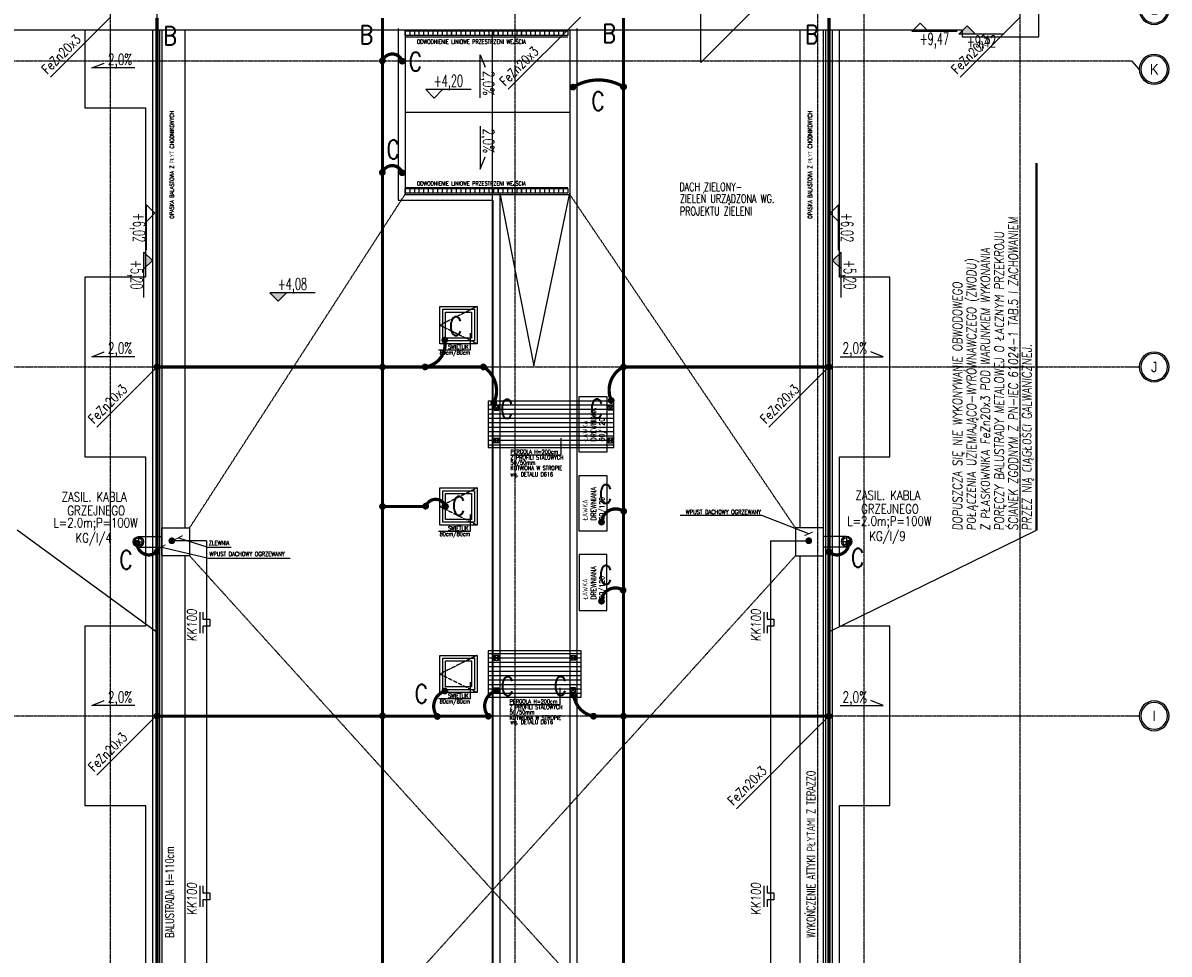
# Model space of a CAD drawing. Extents: x 3880 to 129921, y -116796 to -57711.
# Tile 34 of 110: x 16207 to 18670, y -99823 to -97822. Entities that reach past the tile are written whole.
import ezdxf
from ezdxf.enums import TextEntityAlignment as Align

# ---------------------------------------------------------------- set-up
doc = ezdxf.new("R2010")
doc.units = 0
doc.header["$LTSCALE"] = 2
for name, pattern in [('CENTER', [2, 1.25, -0.25, 0.25, -0.25]), ('DASHED', [0.75, 0.5, -0.25]), ('DASHED2', [0.375, 0.25, -0.125]), ('DIVIDE2', [0.625, 0.25, -0.125, 0, -0.125, 0, -0.125])]:
    doc.linetypes.add(name, pattern=pattern)
doc.layers.get('0').update_dxf_attribs({"color": 101, "linetype": 'CONTINUOUS'})
for name, color, linetype in [('E35', 6, 'CONTINUOUS'), ('E50', 3, 'CONTINUOUS'), ('Ele-balustrada', 114, 'CONTINUOUS'), ('Ins-kan', 54, 'CONTINUOUS'), ('Ins-wod', 152, 'CONTINUOUS'), ('Opis-rzedne', 52, 'CONTINUOUS'), ('Opis-spadki', 61, 'CONTINUOUS'), ('Os-osie glowne', 1, 'CENTER'), ('Os-osie-opis', 2, 'CONTINUOUS'), ('Sc-metal', 141, 'CONTINUOUS'), ('Sch-opis', 51, 'CONTINUOUS'), ('W-idok', 9, 'CONTINUOUS'), ('W-idok nad', 5, 'DASHED2'), ('Wyp-meble', 155, 'CONTINUOUS')]:
    doc.layers.add(name, color=color, linetype=linetype)
doc.styles.add('dwg_opis duży', font='ARIAL.TTF', dxfattribs={"width": 0.9})
doc.styles.add('dwg_opis podstawowy', font='romans.shx', dxfattribs={"width": 0.9})
doc.styles.add('ROMANS', font='romans', dxfattribs={"width": 0.85})
doc.dimstyles.new('CHMIELNA', dxfattribs={"dimscale": 3.5, "dimtxt": 4, "dimasz": 1.5, "dimexe": 3, "dimexo": 0, "dimgap": 1, "dimtad": 1, "dimdec": 1, "dimrnd": 0.5, "dimzin": 12, "dimdsep": 46, "dimtxsty": 'ROMANS', "dimblk": 'DIMTICK', "dimcen": 0.09, "dimse1": 1, "dimse2": 1, "dimclrd": 143, "dimclrt": 53, "dimadec": 0, "dimazin": 0, "dimtfac": 1, "dimtdec": 1, "dimtix": 1, "dimtmove": 2, "dimatfit": 2, "dimldrblk": 'ARCHTICK', "dimfxl": 0, "dimtolj": 1, "dimtzin": 0, "dimarcsym": 0})

# ---------------------------------------------------------------- blocks, each defined once
blk = doc.blocks.new('SPADKI')
at = {"ltscale": 25}
blk.add_lwpolyline([(0, 0), (0, -70), (-8, -50), (-8, -50)], dxfattribs=at)
at = {"ltscale": 25, "style": 'ROMANS', "width": 0.7}
blk.add_attdef('SP%', text='', height=18, rotation=90, dxfattribs=at).set_placement((-4.9, -24), align=Align.CENTER)
blk = doc.blocks.new('odwodnienie-liniowe2_mb')
at = {"ltscale": 25}
for p, q in [((0, 7.5), (100, 7.5)), ((10, 5), (10, -5)), ((20, 5), (20, -5)), ((30, 5), (30, -5)), ((40, 5), (40, -5)), ((50, 5), (50, -5)), ((60, 5), (60, -5)), ((70, 5), (70, -5)), ((80, 5), (80, -5)), ((90, 5), (90, -5)), ((0, -7.5), (100, -7.5))]:
    blk.add_line(p, q, dxfattribs=at)
blk.add_lwpolyline([(0, 5), (100, 5), (100, -5), (0, -5)], close=True, dxfattribs=at)
blk = doc.blocks.new('dwg_kota arch 50')
blk.add_lwpolyline([(39.75, 9), (-9, 9), (0, 0), (9, 9)])
at = {"style": 'dwg_opis podstawowy', "width": 0.6}
blk.add_attdef('KOTA_ARCH', text='', height=12.75, dxfattribs=at).set_placement((15.375, 8.25), align=Align.BOTTOM_CENTER)
blk = doc.blocks.new('dwg_kota kons 50')
blk.add_hatch(color=256).paths.add_polyline_path([(9, 9), (-9, 9), (0, 0)])
blk.add_lwpolyline([(39.75, 9), (-9, 9), (0, 0), (9, 9)])
at = {"style": 'dwg_opis podstawowy', "width": 0.6}
blk.add_attdef('KOTA_KONS', text='', height=12.75, dxfattribs=at).set_placement((15.375, 8.25), align=Align.BOTTOM_CENTER)
blk = doc.blocks.new('DIMTICK')
for p, q in [((-1, 0), (1, 0)), ((0, 1), (0, -1))]:
    blk.add_line(p, q)
at = {"const_width": 0.141}
blk.add_lwpolyline([(0.71, 0.71), (-0.71, -0.71)], dxfattribs=at)
blk = doc.blocks.new('_kdjkgjksjhgkfhh')
for p, q in [((-11.2, 0), (11.2, 0)), ((0, 11.2), (0, -11.2))]:
    blk.add_line(p, q)
for radius in [11.3, 8.25]:
    blk.add_circle((0, 0), radius)
blk = doc.blocks.new('_opis_osi')
blk.add_hatch(color=256).paths.add_polyline_path([(32, -32), (28.8, -32, -1), (-28.8, -32), (-32, -32, 1)])
for radius in [32, 28.8]:
    blk.add_circle((0, -32), radius)
at = {"style": 'dwg_opis duży', "width": 0.9}
blk.add_attdef('AXNAMEV', text='', height=22.4, rotation=90, dxfattribs=at).set_placement((0, -32), align=Align.MIDDLE_CENTER)
blk = doc.blocks.new('A$C396C56EA')
at = {"layer": 'E35'}
for p, q in [((0, 0), (45, 0)), ((0, -6.9), (15, -6.9)), ((15, -6.9), (15, -21.9)), ((15, -21.9), (30, -21.9)), ((30, -21.9), (30, -6.9)), ((30, -6.9), (45, -6.9))]:
    blk.add_line(p, q, dxfattribs=at)

msp = doc.modelspace()

# ---------------------------------------------------------------- hatches: boundary and pattern name
at = {"layer": 'W-idok'}
h = msp.add_hatch(dxfattribs=at)
h.set_pattern_fill('ANSI31', color=256, scale=3, angle=135, style=0)
h.set_pattern_definition([(180, (-38462.875, 626.758), (-2e-15, -9.525), [])])
h.paths.add_polyline_path([(17216.673, -98684.544), (17206.673, -98684.544), (17206.673, -98734.544), (17216.673, -98734.544)])
h.paths.add_polyline_path([(17216.673, -98634.544), (17206.673, -98634.544), (17206.673, -98684.544), (17216.673, -98684.544)])
h.paths.add_polyline_path([(17231.673, -98634.544), (17216.673, -98634.544), (17216.673, -98684.544), (17231.673, -98684.544)])
h.paths.add_polyline_path([(17231.673, -98684.544), (17216.673, -98684.544), (17216.673, -98734.544), (17231.673, -98734.544)])
h.paths.add_polyline_path([(17264.673, -98684.544), (17231.673, -98684.544), (17231.673, -98734.544), (17264.673, -98734.544)])
h.paths.add_polyline_path([(17264.673, -98634.544), (17231.673, -98634.544), (17231.673, -98684.544), (17264.673, -98684.544)])
h.paths.add_polyline_path([(17381.673, -98634.544), (17264.673, -98634.544), (17264.673, -98684.544), (17381.673, -98684.544)])
h.paths.add_polyline_path([(17381.673, -98684.544), (17264.673, -98684.544), (17264.673, -98734.544), (17381.673, -98734.544)])
h.paths.add_polyline_path([(17396.673, -98684.544), (17381.673, -98684.544), (17381.673, -98734.544), (17396.673, -98734.544)])
h.paths.add_polyline_path([(17396.673, -98634.544), (17381.673, -98634.544), (17381.673, -98684.544), (17396.673, -98684.544)])
h.paths.add_polyline_path([(17406.673, -98634.544), (17396.673, -98634.544), (17396.673, -98684.544), (17406.673, -98684.544)])
h.paths.add_polyline_path([(17406.673, -98684.544), (17396.673, -98684.544), (17396.673, -98734.544), (17406.673, -98734.544)])
h.paths.add_polyline_path([(17466.673, -98634.544), (17406.673, -98634.544), (17406.673, -98684.544), (17466.673, -98684.544)])
h.paths.add_polyline_path([(17466.673, -98684.544), (17406.673, -98684.544), (17406.673, -98734.544), (17466.673, -98734.544)])
h.paths.add_polyline_path([(17476.673, -98684.544), (17466.673, -98684.544), (17466.673, -98734.544), (17476.673, -98734.544)])
h.paths.add_polyline_path([(17476.673, -98634.544), (17466.673, -98634.544), (17466.673, -98684.544), (17476.673, -98684.544)])
h.paths.add_polyline_path([(17411.593, -98724.154), (17411.593, -98645.314), (17469.45, -98645.314), (17469.45, -98724.154)], flags=9)
h = msp.add_hatch(dxfattribs=at)
h.set_pattern_fill('ANSI31', color=256, scale=3, angle=135, style=0)
h.set_pattern_definition([(180, (-38463.156, 930.781), (-2e-15, -9.525), [])])
h.paths.add_polyline_path([(17206.673, -99171.302), (17206.673, -99271.302), (17406.391, -99271.302), (17406.391, -99171.302)])

# ---------------------------------------------------------------- linework, layer by layer
at = {"layer": 'E35'}
for p, q in [((17663.092, -97906.49), (17663.092, -96650.948)), ((17974.802, -97594.78), (17663.092, -97906.49)), ((16265.505, -97938.648), (16394.673, -97809.48)), ((16265.505, -97938.648), (16394.673, -97809.48)), ((17249.622, -97964.358), (17404.5, -97809.48)), ((17249.622, -97964.358), (17404.5, -97809.48)), ((18220.505, -97938.648), (18349.673, -97809.48)), ((18220.505, -97938.648), (18349.673, -97809.48)), ((16365.505, -98690.47), (16494.673, -98561.302)), ((16365.505, -98690.47), (16494.673, -98561.302)), ((17809.648, -98690.47), (17938.816, -98561.302)), ((17809.648, -98690.47), (17938.816, -98561.302)), ((16492.673, -99130.901), (16194.284, -98911.92)), ((17938.816, -99130.901), (18384.404, -98911.92)), ((16365.505, -99438.648), (16494.673, -99309.48)), ((16365.505, -99438.648), (16494.673, -99309.48)), ((17739.806, -99511.126), (17938.816, -99312.117)), ((17739.806, -99511.126), (17938.816, -99312.117))]:
    msp.add_line(p, q, dxfattribs=at)
at = {"layer": 'E35', "lineweight": 40}
msp.add_line((18384.404, -98911.92), (18384.404, -98123.551), dxfattribs=at)
at = {"layer": 'E50'}
for p, q in [((16600.826, -98935.027), (16526.006, -98935.027)), ((16600.826, -98935.027), (16600.826, -101835.857)), ((17813.075, -98935.027), (17813.075, -101835.857)), ((17813.075, -98935.027), (17895.381, -98935.027))]:
    msp.add_line(p, q, dxfattribs=at)
at = {"layer": 'E50', "linetype": 'DIVIDE2', "ltscale": 70, "const_width": 7}
for points in [[(16494.673, -97811.302), (16494.673, -101561.302)], [(17938.816, -97811.302), (17938.816, -101801.148)]]:
    msp.add_lwpolyline(points, dxfattribs=at)
at = {"layer": 'E50', "const_width": 7}
for points in [[(16979.261, -97811.302), (16979.261, -102331.302)], [(17497.191, -97811.302), (17497.191, -102333.302)], [(16494.673, -98561.302), (16979.261, -98561.302)], [(17196.617, -98561.302), (16979.261, -98561.302)], [(17493.441, -98561.302), (17938.816, -98561.302)], [(17072.171, -98861.302), (16979.261, -98861.302)], [(16494.673, -99312.117), (17206.728, -99312.117)], [(17433.199, -99312.117), (17938.816, -99312.117)]]:
    msp.add_lwpolyline(points, dxfattribs=at)
for points in [[(17021.532, -97903.974, 0.71386373), (16979.261, -97903.302, 2.21832926)], [(17388.798, -97959.778, -0.27841691), (17497.191, -97959.106, -2.21832926)], [(17021.532, -98143.955, 0.71386373), (16979.261, -98143.283, 2.21832926)], [(17113.067, -98503.634, -0.42391145), (17071.267, -98561.264, -2.21832926)], [(17218.49, -98638.632, 0.37578024), (17196.676, -98561.34, 2.21832926)], [(17470.869, -98633.475, -0.39380838), (17496.742, -98561.34, -2.21832926)], [(17114.673, -98861.302, 0.71386373), (17072.402, -98860.63, 2.21832926)], [(17449.942, -98894.814, -0.57292309), (17497.191, -98871.527, -2.21832926)], [(16451.953, -98940.232, 0.65422817), (16494.223, -98958.702, 2.21832926)], [(17981.086, -98940.232, -0.65422817), (17938.816, -98958.702, -2.21832926)], [(17449.942, -99064.814, -0.58394194), (17495.941, -99041.253, -2.21832926)], [(17097.211, -99312.706, -0.53312622), (17113.088, -99258.37, -2.21832926)], [(17206.728, -99312.117, -0.53312622), (17222.605, -99257.781, -2.21832926)], [(17390.449, -99267.501, 0.32196482), (17432.249, -99312.156, -2.21832926)]]:
    msp.add_lwpolyline(points, format="xyb", dxfattribs=at)
for points in [[(16978.812, -97907.014, -1), (16978.812, -97899.514, -1)], [(17021.532, -97907.724, 1), (17021.532, -97900.224, 1)], [(17388.798, -97963.528, -1), (17388.798, -97956.028, -1)], [(17496.742, -97962.818, -1), (17496.742, -97955.318, -1)], [(17497.641, -97962.818, 1), (17497.641, -97955.318, 1)], [(16978.812, -98146.995, -1), (16978.812, -98139.495, -1)], [(17021.532, -98147.705, 1), (17021.532, -98140.205, 1)], [(17113.067, -98499.884, -1), (17113.067, -98507.384, -1)], [(16490.923, -98561.302, -1), (16498.423, -98561.302, -1)], [(16975.511, -98561.302, -1), (16983.011, -98561.302, -1)], [(17070.818, -98557.552, 1), (17070.818, -98565.052, 1)], [(17196.226, -98565.052, -1), (17196.226, -98557.552, -1)], [(17493.441, -98561.302, -1), (17500.941, -98561.302, -1)], [(17497.191, -98565.052, 1), (17497.191, -98557.552, 1)], [(17935.066, -98561.302, -1), (17942.566, -98561.302, -1)], [(17218.49, -98642.382, 1), (17218.49, -98634.882, 1)], [(17470.869, -98637.225, -1), (17470.869, -98629.725, -1)], [(16979.261, -98865.052, -1), (16979.261, -98857.552, -1)], [(16975.511, -98861.302, -1), (16983.011, -98861.302, -1)], [(17071.953, -98864.342, -1), (17071.953, -98856.842, -1)], [(17114.673, -98865.052, 1), (17114.673, -98857.552, 1)], [(17497.641, -98875.239, 1), (17497.641, -98867.739, 1)], [(17449.942, -98898.564, -1), (17449.942, -98891.064, -1)], [(16451.953, -98943.982, -1), (16451.953, -98936.482, -1)], [(17891.631, -98935.027, -1), (17899.131, -98935.027, -1)], [(17981.086, -98943.982, 1), (17981.086, -98936.482, 1)], [(16494.673, -98962.413, 1), (16494.673, -98954.913, 1)], [(17938.366, -98962.413, -1), (17938.366, -98954.913, -1)], [(17496.391, -99044.965, 1), (17496.391, -99037.465, 1)], [(17449.942, -99068.564, -1), (17449.942, -99061.064, -1)], [(17116.265, -99260.34, 1), (17110.412, -99255.651, 1)], [(17225.783, -99259.751, 1), (17219.93, -99255.062, 1)], [(17390.449, -99271.251, -1), (17390.449, -99263.751, -1)], [(16979.261, -99315.052, -1), (16979.261, -99307.552, -1)], [(17100.137, -99315.051, -1), (17094.284, -99310.361, -1)], [(17209.655, -99314.462, -1), (17203.802, -99309.772, -1)], [(17432.698, -99315.867, 1), (17432.698, -99308.367, 1)], [(17493.441, -99312.117, -1), (17500.941, -99312.117, -1)]]:
    msp.add_lwpolyline(points, format="xyb", close=True, dxfattribs=at)
at = {"layer": 'E50', "ltscale": 15, "const_width": 7}
for points in [[(16526.597, -98938.776, 1), (16526.415, -98931.279, 1)], [(16494.764, -99315.051, 1), (16494.582, -99307.553, 1)], [(17938.907, -99315.866, 1), (17938.725, -99308.368, 1)]]:
    msp.add_lwpolyline(points, format="xyb", close=True, dxfattribs=at)
at = {"layer": 'Ele-balustrada'}
for points in [[(15067.173, -101563.302), (16496.673, -101563.302), (16496.673, -97836.302)], [(15071.173, -101559.302), (16492.673, -101559.302), (16492.673, -97836.302)]]:
    msp.add_lwpolyline(points, dxfattribs=at)
at = {"layer": 'Os-osie glowne'}
for points in [[(16394.673, -102606.302), (16394.673, -96629.302)], [(16494.673, -102606.302), (16494.673, -96629.302)], [(17264.673, -102606.302), (17264.673, -96629.302)], [(17914.673, -102606.302), (17914.673, -96629.302)], [(18014.673, -102606.302), (18014.673, -96629.302)], [(18349.673, -102606.302), (18349.673, -96629.302)], [(6322.673, -97903.302), (18589.673, -97903.302)], [(6322.673, -98561.302), (18589.673, -98561.302)], [(6322.673, -99311.302), (18589.673, -99311.302)]]:
    msp.add_lwpolyline(points, dxfattribs=at)
at = {"layer": 'Os-osie-opis'}
for points in [[(18605.673, -97921.462), (18589.673, -97903.302)], [(18589.673, -98561.302), (18605.673, -98561.302)], [(18589.673, -99311.302), (18605.673, -99311.302)]]:
    msp.add_lwpolyline(points, dxfattribs=at)
at = {"layer": 'Sc-metal'}
for points in [[(17219.173, -98644.544), (17219.173, -98654.544), (17229.173, -98654.544), (17229.173, -98644.544)], [(17474.173, -98644.544), (17474.173, -98654.544), (17464.173, -98654.544), (17464.173, -98644.544)], [(17219.173, -98724.544), (17219.173, -98714.544), (17229.173, -98714.544), (17229.173, -98724.544)], [(17474.173, -98724.544), (17474.173, -98714.544), (17464.173, -98714.544), (17464.173, -98724.544)], [(17219.173, -99181.302), (17219.173, -99191.302), (17229.173, -99191.302), (17229.173, -99181.302)], [(17393.891, -99181.302), (17393.891, -99191.302), (17383.891, -99191.302), (17383.891, -99181.302)], [(17219.173, -99261.302), (17219.173, -99251.302), (17229.173, -99251.302), (17229.173, -99261.302)], [(17393.891, -99261.302), (17393.891, -99251.302), (17383.891, -99251.302), (17383.891, -99261.302)]]:
    msp.add_lwpolyline(points, close=True, dxfattribs=at)
for points in [[(17219.173, -98644.544), (17229.173, -98654.544)], [(17229.173, -98644.544), (17219.173, -98654.544)], [(17474.173, -98644.544), (17464.173, -98654.544)], [(17464.173, -98644.544), (17474.173, -98654.544)], [(17219.173, -98724.544), (17229.173, -98714.544)], [(17229.173, -98724.544), (17219.173, -98714.544)], [(17474.173, -98724.544), (17464.173, -98714.544)], [(17464.173, -98724.544), (17474.173, -98714.544)], [(17219.173, -99181.302), (17229.173, -99191.302)], [(17229.173, -99181.302), (17219.173, -99191.302)], [(17393.891, -99181.302), (17383.891, -99191.302)], [(17383.891, -99181.302), (17393.891, -99191.302)], [(17219.173, -99261.302), (17229.173, -99251.302)], [(17229.173, -99261.302), (17219.173, -99251.302)], [(17393.891, -99261.302), (17383.891, -99251.302)], [(17383.891, -99261.302), (17393.891, -99251.302)]]:
    msp.add_lwpolyline(points, dxfattribs=at)
at = {"layer": 'Sch-opis'}
for points in [[(17099.377, -98524.378), (17168.114, -98524.378), (17168.114, -98488.736)], [(17254.142, -98749.924), (17363.114, -98749.924), (17363.114, -98714.282)], [(17099.377, -98914.378), (17168.114, -98914.378), (17168.114, -98878.736)], [(17099.377, -99274.378), (17168.114, -99274.378), (17168.114, -99238.736)], [(17252.142, -99286.683), (17361.114, -99286.683), (17361.114, -99251.04)]]:
    msp.add_lwpolyline(points, dxfattribs=at)
at = {"layer": 'W-idok'}
for p, q in [((18389.673, -97851.302), (18389.673, -97021.302)), ((9257.173, -97836.302), (18224.673, -97836.302)), ((16339.673, -97836.302), (16339.673, -98004.302)), ((16484.673, -97836.302), (16484.673, -101551.302)), ((16499.673, -97836.302), (16499.673, -101566.302)), ((16504.673, -97836.302), (16504.673, -101571.302)), ((16554.673, -97836.302), (16554.673, -98907.302)), ((17876.673, -98907.302), (17876.673, -97836.302)), ((17926.673, -101789.302), (17926.673, -97836.302)), ((17931.673, -101794.302), (17931.673, -97836.302)), ((17946.673, -101809.302), (17946.673, -97836.302)), ((17961.673, -98368.302), (17961.673, -97836.302)), ((18224.673, -97836.302), (18224.673, -97851.302)), ((18224.673, -97851.302), (18389.673, -97851.302)), ((16339.673, -98004.302), (16469.673, -98004.302)), ((16469.673, -98004.302), (16469.673, -98368.302)), ((17027.673, -98190.302), (17381.673, -98190.302)), ((16469.673, -98368.302), (16339.673, -98368.302)), ((16339.673, -98368.302), (16339.673, -98754.302)), ((18069.673, -98368.302), (17961.673, -98368.302)), ((18069.673, -98754.302), (18069.673, -98368.302)), ((16339.673, -98754.302), (16469.673, -98754.302)), ((16469.673, -98754.302), (16469.673, -99118.302)), ((17961.673, -99118.302), (17961.673, -98754.302)), ((17961.673, -98754.302), (18069.673, -98754.302)), ((16554.673, -98967.302), (16554.673, -100406.302)), ((17876.673, -100406.302), (17876.673, -98967.302)), ((16469.673, -99118.302), (16339.673, -99118.302)), ((16339.673, -99118.302), (16339.673, -99504.302)), ((18069.673, -99118.302), (17961.673, -99118.302)), ((18069.673, -99504.302), (18069.673, -99118.302)), ((16339.673, -99504.302), (16469.673, -99504.302)), ((16469.673, -99504.302), (16469.673, -99868.302)), ((17961.673, -99868.302), (17961.673, -99504.302)), ((17961.673, -99504.302), (18069.673, -99504.302))]:
    msp.add_line(p, q, dxfattribs=at)
for points in [[(17012.673, -97833.802), (17012.673, -98202.802)], [(17027.673, -97836.302), (17027.673, -98190.302)], [(17381.673, -97836.302), (17381.673, -100606.802)], [(17396.673, -97833.802), (17396.673, -98910.944)], [(17012.673, -98202.802), (17216.673, -98202.802)], [(17216.673, -98202.802), (17216.673, -98831.258)], [(17231.673, -98187.802), (17231.673, -100606.802)], [(17231.673, -98187.802), (17304.673, -98558.802), (17381.673, -98187.802)], [(17206.673, -98634.544), (17206.673, -98734.544), (17476.673, -98734.544), (17476.673, -98634.544), (17206.673, -98634.544)], [(17216.673, -98831.258), (17216.673, -100606.802)], [(17396.673, -98910.944), (17396.673, -100606.802)], [(16454.673, -98926.052), (16504.673, -98926.052)], [(17976.673, -98926.052), (17926.673, -98926.052)], [(16454.673, -98948.552), (16504.673, -98948.552)], [(17976.673, -98948.552), (17926.673, -98948.552)], [(17206.673, -99171.302), (17206.673, -99271.302), (17406.391, -99271.302), (17406.391, -99171.302), (17206.673, -99171.302)]]:
    msp.add_lwpolyline(points, dxfattribs=at)
at = {"layer": 'W-idok', "linetype": 'DASHED'}
for points in [[(17215.673, -101403.302), (17215.673, -97836.302)], [(17027.673, -98013.302), (17381.673, -98013.302)], [(16564.673, -98907.302), (17027.673, -98190.302)], [(17866.673, -98907.302), (17381.673, -98190.302)], [(17215.673, -99686.302), (16564.673, -98967.302)], [(17866.673, -98967.302), (17215.673, -99686.302)], [(16564.673, -100406.302), (17215.673, -99686.302)], [(17215.673, -99686.302), (17866.673, -100406.302)]]:
    msp.add_lwpolyline(points, dxfattribs=at)
at = {"layer": 'W-idok'}
for points in [[(17102.673, -98431.302), (17182.673, -98431.302), (17182.673, -98511.302), (17102.673, -98511.302)], [(17108.673, -98437.302), (17176.673, -98437.302), (17176.673, -98505.302), (17108.673, -98505.302)], [(17114.673, -98443.302), (17170.673, -98443.302), (17170.673, -98499.302), (17114.673, -98499.302)], [(17102.673, -98821.302), (17182.673, -98821.302), (17182.673, -98901.302), (17102.673, -98901.302)], [(17108.673, -98827.302), (17176.673, -98827.302), (17176.673, -98895.302), (17108.673, -98895.302)], [(17114.673, -98833.302), (17170.673, -98833.302), (17170.673, -98889.302), (17114.673, -98889.302)], [(16504.673, -98907.302), (16564.673, -98907.302), (16564.673, -98967.302), (16504.673, -98967.302)], [(17926.673, -98907.302), (17866.673, -98907.302), (17866.673, -98967.302), (17926.673, -98967.302)], [(17102.673, -99181.302), (17182.673, -99181.302), (17182.673, -99261.302), (17102.673, -99261.302)], [(17108.673, -99187.302), (17176.673, -99187.302), (17176.673, -99255.302), (17108.673, -99255.302)], [(17114.673, -99193.302), (17170.673, -99193.302), (17170.673, -99249.302), (17114.673, -99249.302)]]:
    msp.add_lwpolyline(points, close=True, dxfattribs=at)
at = {"layer": 'W-idok nad'}
for points in [[(17182.673, -98431.302), (17102.673, -98471.302), (17182.673, -98511.302)], [(17182.673, -98821.302), (17102.673, -98861.302), (17182.673, -98901.302)], [(17182.673, -99181.302), (17102.673, -99221.302), (17182.673, -99261.302)]]:
    msp.add_lwpolyline(points, dxfattribs=at)
at = {"layer": 'Wyp-meble'}
for points in [[(17461.673, -98744.544), (17401.673, -98744.544), (17401.673, -98624.544), (17461.673, -98624.544)], [(17461.673, -98914.544), (17401.673, -98914.544), (17401.673, -98794.544), (17461.673, -98794.544)], [(17461.673, -98964.544), (17401.673, -98964.544), (17401.673, -99084.544), (17461.673, -99084.544)]]:
    msp.add_lwpolyline(points, close=True, dxfattribs=at)

# ---------------------------------------------------------------- block references
at = {"layer": 'E35', "xscale": -1, "rotation": 90}
for p in [(16586.469, -99088.597), (17798.717, -99088.597), (16586.469, -99676.89), (17798.717, -99676.89)]:
    msp.add_blockref('A$C396C56EA', p, dxfattribs=at)
at = {"layer": 'Ins-kan'}
for p in [(17027.673, -97843.802), (17127.673, -97843.802), (17227.673, -97843.802), (17277.673, -97843.802), (17027.673, -98182.802), (17127.673, -98182.802), (17227.673, -98182.802), (17277.673, -98182.802)]:
    msp.add_blockref('odwodnienie-liniowe2_mb', p, dxfattribs=at)
at = {"layer": 'Ins-wod'}
for p in [(16454.673, -98937.302), (17976.673, -98936.302)]:
    msp.add_blockref('_kdjkgjksjhgkfhh', p, dxfattribs=at)
at = {"layer": 'Opis-rzedne'}
ref = msp.add_blockref('dwg_kota arch 50', (18134.582, -97822.159), dxfattribs=dict(at, xscale=-2, yscale=2, zscale=2, rotation=180))
ref.add_attrib('KOTA_ARCH', '+9,47', dxfattribs={"layer": '0', "height": 25.5, "style": 'dwg_opis podstawowy', "width": 0.6}).set_placement((18165.332, -97876.302), align=Align.BOTTOM_CENTER)
ref = msp.add_blockref('dwg_kota kons 50', (18235.856, -97827.659), dxfattribs=dict(at, xscale=-2, yscale=2, zscale=2, rotation=180))
ref.add_attrib('KOTA_KONS', '+9,42', dxfattribs={"layer": '0', "height": 25.5, "style": 'dwg_opis podstawowy', "width": 0.6}).set_placement((18266.606, -97881.802), align=Align.BOTTOM_CENTER)
at = {"layer": 'Opis-rzedne', "xscale": 2, "yscale": 2, "zscale": 2}
for name, p, values in [('dwg_kota arch 50', (17090.187, -97983.215), {'KOTA_ARCH': '+4,20'}), ('dwg_kota kons 50', (16754.961, -98419.845), {'KOTA_KONS': '+4,08'})]:
    msp.add_blockref(name, p, dxfattribs=at).add_auto_attribs(values)
at = {"layer": 'Opis-rzedne'}
ref = msp.add_blockref('dwg_kota arch 50', (16490.173, -98230.959), dxfattribs=dict(at, xscale=-2, yscale=2, zscale=2, rotation=90))
ref.add_attrib('KOTA_ARCH', '+6,02', dxfattribs={"layer": '0', "height": 25.5, "rotation": 270, "style": 'dwg_opis podstawowy', "width": 0.6}).set_placement((16436.03, -98261.709), align=Align.BOTTOM_CENTER)
ref = msp.add_blockref('dwg_kota arch 50', (16490.173, -98230.959), dxfattribs=dict(at, xscale=-2, yscale=2, zscale=2, rotation=90))
ref.add_attrib('KOTA_ARCH', '+6,02', dxfattribs={"layer": '0', "height": 25.5, "rotation": 270, "style": 'dwg_opis podstawowy', "width": 0.6}).set_placement((16436.03, -98261.709), align=Align.BOTTOM_CENTER)
at = {"layer": 'Opis-rzedne', "xscale": 2, "yscale": 2, "zscale": 2, "rotation": 270}
for name, p, values in [('dwg_kota arch 50', (17941.173, -98230.959), {'KOTA_ARCH': '+6,02'}), ('dwg_kota arch 50', (17941.173, -98230.959), {'KOTA_ARCH': '+6,02'}), ('dwg_kota kons 50', (17946.673, -98332.233), {'KOTA_KONS': '+5,20'}), ('dwg_kota kons 50', (17946.673, -98332.233), {'KOTA_KONS': '+5,20'})]:
    msp.add_blockref(name, p, dxfattribs=at).add_auto_attribs(values)
at = {"layer": 'Opis-rzedne'}
ref = msp.add_blockref('dwg_kota kons 50', (16484.673, -98332.233), dxfattribs=dict(at, xscale=-2, yscale=2, zscale=2, rotation=90))
ref.add_attrib('KOTA_KONS', '+5,20', dxfattribs={"layer": '0', "height": 25.5, "rotation": 270, "style": 'dwg_opis podstawowy', "width": 0.6}).set_placement((16430.53, -98362.983), align=Align.BOTTOM_CENTER)
ref = msp.add_blockref('dwg_kota kons 50', (16484.673, -98332.233), dxfattribs=dict(at, xscale=-2, yscale=2, zscale=2, rotation=90))
ref.add_attrib('KOTA_KONS', '+5,20', dxfattribs={"layer": '0', "height": 25.5, "rotation": 270, "style": 'dwg_opis podstawowy', "width": 0.6}).set_placement((16430.53, -98362.983), align=Align.BOTTOM_CENTER)
at = {"layer": 'Opis-spadki', "xscale": 1.320808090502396, "yscale": 1.320808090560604, "zscale": 1.320808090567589}
for p, rotation in [((16446.855, -97918.606), 270), ((17189.016, -97982.918), 180), ((16446.855, -98539.208), 270), ((16446.855, -99289.208), 270)]:
    msp.add_blockref('SPADKI', p, dxfattribs=dict(at, rotation=rotation)).add_auto_attribs({'SP%': '2,0%'})
at = {"layer": 'Opis-spadki'}
ref = msp.add_blockref('SPADKI', (17189.016, -98043.686), dxfattribs=dict(at, xscale=-1.320808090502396, yscale=1.320808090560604, zscale=1.320808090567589))
ref.add_attrib('SP%', '2,0%', dxfattribs={"layer": '0', "ltscale": 25, "height": 23.7745, "rotation": 270, "style": 'ROMANS', "width": 0.7}).set_placement((17195.483, -98075.448), align=Align.CENTER)
ref = msp.add_blockref('SPADKI', (17962.49, -98539.208), dxfattribs=dict(at, xscale=-1.320808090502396, yscale=1.320808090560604, zscale=1.320808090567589, rotation=90))
ref.add_attrib('SP%', '2,0%', dxfattribs={"layer": '0', "ltscale": 25, "height": 23.7745, "style": 'ROMANS', "width": 0.7}).set_placement((17994.253, -98532.741), align=Align.CENTER)
ref = msp.add_blockref('SPADKI', (17962.49, -99289.208), dxfattribs=dict(at, xscale=-1.320808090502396, yscale=1.320808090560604, zscale=1.320808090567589, rotation=90))
ref.add_attrib('SP%', '2,0%', dxfattribs={"layer": '0', "ltscale": 25, "height": 23.7745, "style": 'ROMANS', "width": 0.7}).set_placement((17994.253, -99282.741), align=Align.CENTER)
at = {"layer": 'Os-osie-opis'}
ref = msp.add_blockref('_opis_osi', (18605.673, -97793.142), dxfattribs=dict(at, xscale=-1, rotation=90))
ref.add_attrib('AXNAMEV', 'L', dxfattribs={"layer": '0', "height": 22.4, "style": 'dwg_opis duży', "width": 0.9}).set_placement((18637.673, -97793.142), align=Align.MIDDLE_CENTER)
ref = msp.add_blockref('_opis_osi', (18605.673, -97921.462), dxfattribs=dict(at, xscale=-1, rotation=90))
ref.add_attrib('AXNAMEV', 'K', dxfattribs={"layer": '0', "height": 22.4, "style": 'dwg_opis duży', "width": 0.9}).set_placement((18637.673, -97921.462), align=Align.MIDDLE_CENTER)
ref = msp.add_blockref('_opis_osi', (18605.673, -98561.302), dxfattribs=dict(at, xscale=-1, rotation=90))
ref.add_attrib('AXNAMEV', 'J', dxfattribs={"layer": '0', "height": 22.4, "style": 'dwg_opis duży', "width": 0.9}).set_placement((18637.673, -98561.302), align=Align.MIDDLE_CENTER)
ref = msp.add_blockref('_opis_osi', (18605.673, -99311.302), dxfattribs=dict(at, xscale=-1, rotation=90))
ref.add_attrib('AXNAMEV', 'I', dxfattribs={"layer": '0', "height": 22.4, "style": 'dwg_opis duży', "width": 0.9}).set_placement((18637.673, -99311.302), align=Align.MIDDLE_CENTER)

# ---------------------------------------------------------------- texts
at = {"layer": 'E35', "style": 'ROMANS', "width": 0.8}
for p in [(16258.854, -97932.88), (16258.854, -97932.88), (18213.854, -97932.88), (18213.854, -97932.88), (17242.971, -97958.59), (17242.971, -97958.59), (16358.854, -98684.702), (16358.854, -98684.702), (17802.997, -98684.702), (17802.997, -98684.702), (16358.854, -99432.88), (16358.854, -99432.88), (17733.155, -99505.359), (17733.155, -99505.359)]:
    msp.add_text('FeZn20x3', height=20, rotation=45, dxfattribs=at).set_placement(p)
at = {"layer": 'E35', "lineweight": 40, "style": 'ROMANS', "oblique": 5, "width": 0.8}
for s, p in [('PORĘCZY BALUSTRADY METALOWEJ O ŁACZNYM PRZEKROJU', (18314.798, -98912.775)), ('ŚCIANEK ZGODNYM Z PN-IEC 61024-1 TAB.5 I ZACHOWANIEM', (18344.798, -98912.775)), ('POŁĄCZENIA UZIEMIAJĄCO-WYRÓWNAWCZEGO (ZWODU)', (18254.798, -98912.775)), ('Z PŁASKOWNIKA FeZn20x3 POD WARUNKIEM WYKONANIA', (18284.798, -98912.775)), ('DOPUSZCZA SIĘ NIE WYKONYWANIE OBWODOWEGO', (18224.798, -98912.775)), ('PRZEZ NIĄ CIĄGŁOŚCI GALWANICZNEJ.', (18374.14, -98912.775))]:
    msp.add_text(s, height=20, rotation=90, dxfattribs=at).set_placement(p)
at = {"layer": 'E35', "style": 'ROMANS', "width": 0.8}
for s, p in [('ZASIL. KABLA ', (16365.171, -98840.82)), ('ZASIL. KABLA ', (18071.068, -98837.278)), ('GRZEJNEGO', (16363.96, -98870.01)), ('GRZEJNEGO', (18069.856, -98866.468)), ('L=2.0m;P=100W', (16362.748, -98899.199)), ('L=2.0m;P=100W', (18068.644, -98895.658)), ('KG/I/4', (16358.592, -98930.047)), ('KG/I/9', (18064.489, -98926.505))]:
    msp.add_text(s, height=20, rotation=0, dxfattribs=at).set_placement(p, align=Align.MIDDLE)
at = {"layer": 'E35', "style": 'ROMANS', "oblique": 5, "width": 0.8}
for p in [(16579.606, -99151.552), (17791.854, -99151.552), (16579.606, -99739.845), (17791.854, -99739.845)]:
    msp.add_text('KK100', height=20, rotation=90, dxfattribs=at).set_placement(p)
at = {"layer": 'E50', "ltscale": 50, "style": 'ROMANS', "width": 0.8}
for s, p in [('B', (16508.001, -97869.57)), ('B', (16930.034, -97867.255)), ('B', (17451.824, -97864.498)), ('B', (17887.332, -97866.441)), ('C', (17035.565, -97925.038)), ('C', (17427.791, -98009.784)), ('C', (16987.725, -98113.757)), ('C', (17122.208, -98493.612)), ('C', (17232.066, -98671.602)), ('C', (17425.197, -98670.886)), ('C', (17444.529, -98854.446)), ('C', (17128.386, -98879.854)), ('C', (16413.694, -98995.928)), ('C', (17986.073, -98991.553)), ('C', (17444.529, -99028.5)), ('C', (17233.318, -99267.473)), ('C', (17347.089, -99267.144)), ('C', (17048.437, -99284.05))]:
    msp.add_text(s, height=40, dxfattribs=at).set_placement(p)
at = {"layer": 'Sch-opis', "style": 'ROMANS', "width": 0.7}
for s, height, p in [('ODWODNIENIE LINIOWE PRZESTRZENI WEJŚCIA', 9, (17053.195, -97866.586)), ('ODWODNIENIE LINIOWE PRZESTRZENI WEJŚCIA', 9, (17053.195, -98171.435)), ('DACH ZIELONY- ', 18, (17617.4, -98183.155)), ('ZIELEŃ URZĄDZONA WG.', 18, (17618.458, -98208.459)), ('PROJEKTU ZIELENI', 18, (17618.458, -98235.395)), ('80cm/80cm', 9, (17102.235, -98534.849)), ('ŚWIETLIK ', 9, (17120.257, -98522.613)), ('PERGOLA H=200cm ', 9, (17254.385, -98748.159)), ('50/50mm', 9, (17254.362, -98771.548)), ('Z PROFILI STALOWYCH', 9, (17254.362, -98760.395)), ('wg. DETALU D616', 9, (17254.362, -98796.548)), ('KOTWIONA W STROPIE', 9, (17254.362, -98783.048)), ('80cm/80cm', 9, (17102.235, -98924.849)), ('ŚWIETLIK ', 9, (17120.257, -98912.613)), ('ŚWIETLIK ', 9, (17120.257, -99272.613)), ('80cm/80cm', 9, (17102.235, -99284.849)), ('Z PROFILI STALOWYCH', 9, (17252.362, -99297.153)), ('PERGOLA H=200cm ', 9, (17252.385, -99284.918)), ('50/50mm', 9, (17252.362, -99308.306)), ('KOTWIONA W STROPIE', 9, (17252.362, -99319.807)), ('wg. DETALU D616', 9, (17254.362, -99329.048))]:
    msp.add_text(s, height=height, dxfattribs=at).set_placement(p)
for s, height, p in [('OPASKA BALASTOWA Z PŁYT CHODNIKOWYCH', 9, (16531.146, -98242.492)), ('OPASKA BALASTOWA Z PŁYT CHODNIKOWYCH', 9, (17902.67, -98242.492)), ('WYKOŃCZENIE ATTYKI PŁYTAMI Z TERAZZO', 18, (17909.106, -99788.541)), ('BALUSTRADA H=110cm', 18, (16530.745, -99788.541))]:
    msp.add_text(s, height=height, rotation=90, dxfattribs=at).set_placement(p)
at = {"layer": 'Sch-opis', "char_height": 10.8, "width": 96.59286, "attachment_point": 1, "rotation": 90, "style": 'ROMANS'}
for insert in [(17409.293, -98721.454), (17409.293, -98891.454), (17409.293, -99061.454)]:
    msp.add_mtext('ŁAWKA DREWNIANA\\P60/120', dxfattribs=dict(at, insert=insert))
at = {"layer": 'Sch-opis', "char_height": 9, "width": 203.76147, "style": 'ROMANS'}
for s, insert, attachment_point in [('WPUST DACHOWY OGRZEWANY', (17792.48, -98868.66), 3), ('ZLEWNIA', (16605.653, -98935.313), 1), ('ZLEWNIA', (16605.653, -98935.313), 1), ('WPUST DACHOWY OGRZEWANY', (16607.479, -98959.108), 1)]:
    msp.add_mtext(s, dxfattribs=dict(at, insert=insert, attachment_point=attachment_point))

# ---------------------------------------------------------------- leaders
at = {"layer": 'Sch-opis'}
for points in [[(17895.286, -98919.883), (17794.487, -98880.92), (17618.906, -98880.92)], [(16540.958, -98928.405), (16603.646, -98948.381), (16653.931, -98948.381)], [(16540.958, -98928.405), (16603.646, -98948.381), (16653.931, -98948.381)], [(16504.673, -98948.552), (16605.472, -98972.175), (16781.053, -98972.175)]]:
    msp.add_leader(points, dimstyle='CHMIELNA', override={"dimasz": 4, "dimgap": 1, "dimtad": 0}, dxfattribs=at)

doc.saveas('drawing.dxf')
